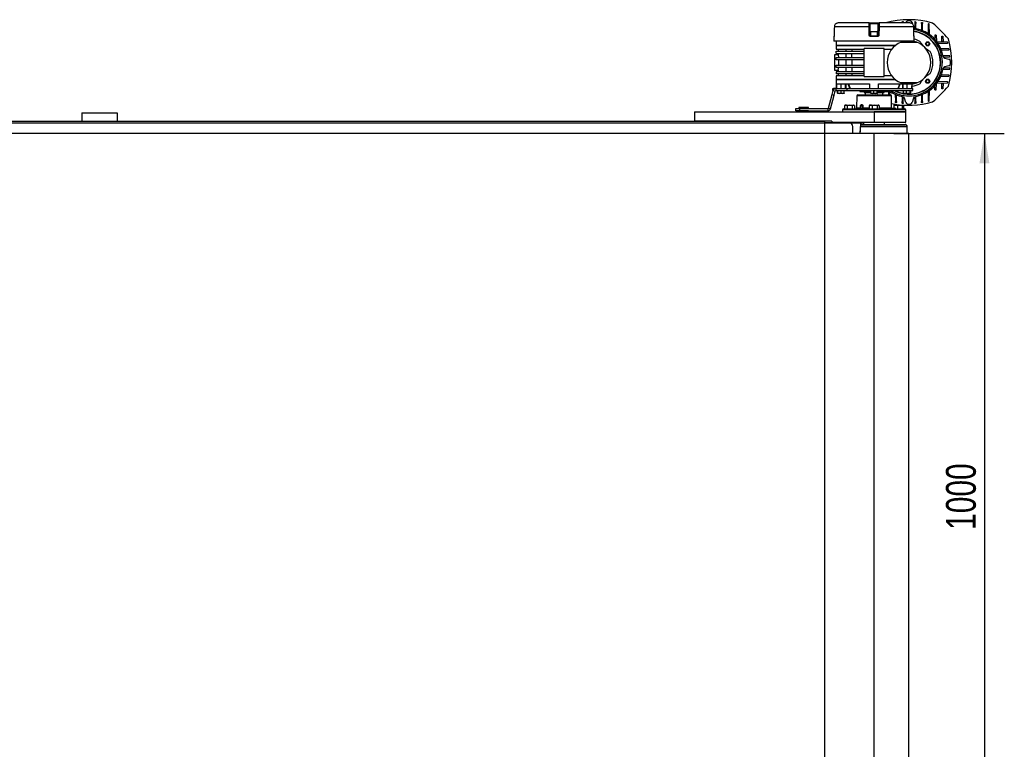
# Model space of a CAD drawing. Header units: millimetres. Extents: x 0 to 420, y 0 to 297.
# Tile 3 of 22: x 130 to 229, y 73 to 147. Entities that reach past the tile are written whole.
import ezdxf

# ---------------------------------------------------------------- set-up
doc = ezdxf.new("R2010")
doc.units = ezdxf.units.MM
doc.layers.add('QUOTE', color=174, linetype='Continuous')
doc.styles.add('SLDTEXTSTYLE3', font='TXT', dxfattribs={"width": 0.75})
doc.dimstyles.new('SLDDIMSTYLE0', dxfattribs={"dimtxt": 3, "dimasz": 3, "dimexe": 0, "dimexo": 0.0625, "dimgap": 0.75, "dimtad": 1, "dimlfac": 14.104679, "dimrnd": 1e-09, "dimzin": 12, "dimdsep": 46, "dimtxsty": 'SLDTEXTSTYLE3', "dimsah": 1, "dimcen": 0.09, "dimadec": 0, "dimazin": 3, "dimtfac": 1, "dimtdec": 3, "dimtofl": 0, "dimtmove": 0, "dimatfit": 3, "dimfxl": 0, "dimfrac": 2, "dimtolj": 1, "dimtzin": 12, "dimarcsym": 0})

# ---------------------------------------------------------------- blocks, each defined once
blk = doc.blocks.new('_D_1')
at = {"layer": 'QUOTE'}
for p, q in [((218.39, 135.405), (229.49, 135.405)), ((227.49, 135.405), (227.49, 64.506)), ((218.39, 64.506), (229.49, 64.506))]:
    blk.add_line(p, q, dxfattribs=at)
for points in [[(227.49, 135.405), (226.99, 132.405), (227.99, 132.405)], [(227.49, 64.506), (227.99, 67.506), (226.99, 67.506)]]:
    blk.add_solid(points, dxfattribs=at)
at = {"layer": 'QUOTE', "insert": (223.622, 95.522), "char_height": 3, "attachment_point": 1, "rotation": 90, "style": 'SLDTEXTSTYLE3'}
blk.add_mtext('1000', dxfattribs=at)

msp = doc.modelspace()

# ---------------------------------------------------------------- linework, layer by layer
at = {"color": 7, "linetype": 'Continuous', "lineweight": 25}
for p, q in [((219.21669, 146.53569), (219.2186, 146.63301)), ((219.31975, 146.53569), (219.31784, 146.63301)), ((220.4806, 146.63301), (220.47785, 146.49315)), ((220.57984, 146.63301), (220.58258, 146.49315)), ((212.39219, 146.14915), (212.39164, 146.14931)), ((215.89143, 146.14915), (212.39219, 146.14915)), ((215.89468, 146.53569), (212.78501, 146.53569)), ((215.89468, 146.53569), (216.88481, 146.53569)), ((216.81392, 146.46603), (215.96557, 146.46603)), ((215.97109, 146.14977), (215.98602, 145.29435)), ((216.03525, 145.64237), (216.03525, 145.25952)), ((216.70439, 145.64237), (216.03525, 145.64237)), ((216.07779, 145.68491), (216.66664, 145.68491)), ((216.66664, 145.68491), (216.70171, 145.68491)), ((216.74425, 145.64237), (216.70439, 145.64237)), ((216.74425, 145.25952), (216.74425, 145.64237)), ((216.79347, 145.29435), (216.8084, 146.14977)), ((219.99448, 146.53569), (216.88481, 146.53569)), ((220.38731, 146.14915), (216.88806, 146.14915)), ((218.53765, 146.53569), (218.53798, 146.5522)), ((218.63722, 146.5522), (218.63754, 146.53569)), ((219.56311, 146.53569), (219.57549, 146.58189)), ((220.22295, 146.58189), (220.26608, 146.42091)), ((220.38785, 146.14931), (220.38731, 146.14915)), ((220.47785, 146.49315), (220.46837, 146.01041)), ((220.47785, 146.49315), (220.58258, 146.49315)), ((220.59278, 145.97397), (220.58258, 146.49315)), ((221.16006, 146.49315), (221.14671, 145.81345)), ((221.16006, 146.49315), (221.16122, 146.5522)), ((221.16006, 146.49315), (221.26162, 146.49315)), ((221.26046, 146.5522), (221.26162, 146.49315)), ((221.27613, 145.75443), (221.26162, 146.49315)), ((221.84185, 146.41289), (221.82309, 145.45758)), ((221.96169, 145.36346), (221.94109, 146.41289)), ((212.35287, 145.18924), (212.34853, 144.69233)), ((216.38975, 144.69233), (212.34853, 144.69233)), ((212.37031, 145.18924), (212.35287, 145.18924)), ((212.3828, 145.29373), (212.38229, 145.29388)), ((212.57054, 144.69233), (212.56373, 144.30239)), ((215.98602, 145.29435), (216.03525, 145.29435)), ((216.76461, 145.18924), (216.01488, 145.18924)), ((216.02147, 145.25952), (216.75802, 145.25952)), ((220.43096, 144.69233), (216.38975, 144.69233)), ((216.74425, 145.29435), (216.79347, 145.29435)), ((219.12257, 144.61434), (220.67587, 144.61434)), ((220.21031, 144.61434), (220.20895, 144.69233)), ((220.3972, 145.29388), (220.39669, 145.29373)), ((220.42662, 145.18924), (220.40918, 145.18924)), ((220.43096, 144.69233), (220.42662, 145.18924)), ((222.49449, 145.30678), (222.48656, 144.90306)), ((222.64975, 145.30374), (222.49449, 145.30678)), ((222.66132, 144.71492), (222.6451, 144.71524)), ((222.64975, 145.30374), (222.66132, 144.71492)), ((222.66173, 144.6939), (222.66132, 144.71492)), ((223.75383, 144.60015), (222.70133, 144.62082)), ((223.17675, 144.7048), (223.17492, 144.61152)), ((223.18538, 145.14399), (223.17675, 144.7048)), ((223.17675, 144.7048), (223.32874, 144.70182)), ((223.32006, 145.14399), (223.32874, 144.70182)), ((223.32874, 144.70182), (223.33057, 144.60846)), ((212.56123, 144.25985), (212.56123, 143.90535)), ((212.56123, 144.25985), (218.50809, 144.25985)), ((212.56123, 143.90535), (213.68258, 143.90535)), ((212.56123, 143.47996), (212.56123, 143.69266)), ((212.56123, 143.69266), (215.36172, 143.69266)), ((212.56373, 144.30239), (216.38975, 144.30239)), ((212.59668, 144.30239), (212.59668, 144.25985)), ((212.77392, 143.90535), (212.77392, 143.69266)), ((213.53722, 143.90535), (213.53722, 143.69266)), ((213.68258, 143.90535), (215.36172, 143.90535)), ((214.15005, 143.90535), (214.15005, 143.69266)), ((215.36172, 143.90535), (215.36172, 141.21121)), ((216.38975, 143.97625), (215.43262, 143.97625)), ((216.38975, 144.30239), (218.56181, 144.30239)), ((217.34687, 143.97625), (216.38975, 143.97625)), ((217.41777, 141.21121), (217.41777, 143.90535)), ((217.41777, 143.90535), (218.16257, 143.90535)), ((222.80385, 144.48226), (223.75383, 144.50091)), ((223.89314, 143.91953), (223.10194, 143.93506)), ((223.1554, 143.8058), (223.89314, 143.82029)), ((212.77615, 143.33817), (212.41943, 143.33817)), ((212.41943, 143.33817), (212.41943, 141.7784)), ((212.56123, 143.47996), (215.36172, 143.47996)), ((212.56123, 142.84188), (212.56123, 143.05457)), ((212.56123, 143.05457), (215.36172, 143.05457)), ((215.36172, 142.84188), (212.56123, 142.84188)), ((212.77392, 143.47996), (212.77392, 143.32777)), ((213.53722, 143.47996), (213.53722, 143.05457)), ((213.53722, 142.84188), (213.53722, 142.27469)), ((214.15005, 143.05457), (214.15005, 143.47996)), ((214.15005, 142.84188), (214.15005, 142.27469)), ((223.97395, 143.2389), (223.32073, 143.25173)), ((223.35283, 143.12746), (223.97395, 143.13966)), ((223.4921, 142.99742), (223.92282, 142.88201)), ((212.41943, 141.7784), (212.77615, 141.7784)), ((212.56123, 142.06199), (212.56123, 142.27469)), ((212.56123, 142.27469), (215.36172, 142.27469)), ((215.36172, 142.06199), (212.56123, 142.06199)), ((212.56123, 141.6366), (212.56123, 141.42391)), ((215.36172, 141.6366), (212.56123, 141.6366)), ((212.77392, 141.7888), (212.77392, 141.6366)), ((213.53722, 142.06199), (213.53722, 141.6366)), ((214.15005, 142.06199), (214.15005, 141.6366)), ((223.3149, 141.86473), (223.97395, 141.87767)), ((223.97395, 141.97691), (223.35135, 141.98913)), ((223.92282, 142.23456), (223.4921, 142.11915)), ((215.36172, 141.42391), (212.56123, 141.42391)), ((212.56123, 141.21121), (212.56123, 140.85672)), ((213.68258, 141.21121), (212.56123, 141.21121)), ((218.50809, 140.85672), (212.56123, 140.85672)), ((212.56373, 140.81418), (212.57895, 139.94213)), ((218.56181, 140.81418), (212.56373, 140.81418)), ((212.59668, 140.85672), (212.59668, 140.81418)), ((212.77392, 141.42391), (212.77392, 141.21121)), ((213.53722, 141.42391), (213.53722, 141.21121)), ((215.36172, 141.21121), (213.68258, 141.21121)), ((214.15005, 141.42391), (214.15005, 141.21121)), ((215.43262, 141.14031), (216.38975, 141.14031)), ((216.38975, 141.14031), (217.34687, 141.14031)), ((218.16257, 141.21121), (217.41777, 141.21121)), ((223.09536, 141.18138), (223.89314, 141.19704)), ((223.89314, 141.29628), (223.15438, 141.31079)), ((212.16799, 139.33768), (212.27734, 139.74578)), ((212.24964, 139.72944), (212.24964, 139.94213)), ((212.24964, 139.94213), (212.32054, 139.94213)), ((212.27296, 139.72944), (212.24964, 139.72944)), ((212.27734, 139.74578), (212.48279, 139.69073)), ((212.53323, 139.94213), (212.32054, 139.94213)), ((212.32054, 139.94213), (212.32054, 139.83248)), ((212.37344, 139.28263), (212.48279, 139.69073)), ((212.48279, 139.69073), (212.53323, 139.72944)), ((212.53323, 139.94213), (212.53323, 139.72944)), ((212.53323, 139.94213), (213.63244, 139.94213)), ((212.53323, 139.72944), (213.63244, 139.72944)), ((212.59844, 140.42424), (215.92891, 140.42424)), ((212.59844, 140.42424), (212.60692, 139.94213)), ((212.72433, 139.46427), (212.72433, 139.72944)), ((212.73661, 139.46427), (212.73661, 139.72944)), ((213.05752, 140.42424), (213.05752, 139.94213)), ((213.0698, 139.46427), (213.0698, 139.72944)), ((213.39071, 139.46427), (213.39071, 139.72944)), ((213.49915, 139.94213), (213.49915, 140.42424)), ((213.53312, 140.42424), (213.53312, 139.94213)), ((213.63244, 139.94213), (213.63244, 139.72944)), ((213.63244, 139.94213), (220.28916, 139.94213)), ((213.63244, 139.72944), (220.28916, 139.72944)), ((213.94558, 139.94213), (213.76984, 140.42424)), ((213.80752, 140.42424), (213.98326, 139.94213)), ((213.98325, 139.94213), (213.98326, 139.94213)), ((214.97178, 139.72944), (214.97178, 139.65145)), ((215.92891, 140.42424), (215.92891, 139.94213)), ((216.05164, 139.46427), (216.05164, 139.72944)), ((216.36677, 139.46427), (216.36677, 139.72944)), ((216.70488, 139.46427), (216.70488, 139.72944)), ((216.72785, 139.46427), (216.72785, 139.72944)), ((216.85059, 140.42424), (220.18105, 140.42424)), ((216.85059, 139.94213), (216.85059, 140.42424)), ((217.80771, 139.65145), (217.80771, 139.72944)), ((217.83721, 139.72944), (217.84556, 139.30404)), ((217.96838, 139.30404), (217.97535, 139.65899)), ((218.79623, 139.94213), (218.97197, 140.42424)), ((218.83391, 139.94213), (219.00965, 140.42424)), ((220.67587, 140.50223), (219.12257, 140.50223)), ((219.24637, 140.42424), (219.24637, 139.94213)), ((219.28034, 140.42424), (219.28034, 139.94213)), ((219.36514, 139.46427), (219.36514, 139.72944)), ((219.65116, 139.46427), (219.65116, 139.72944)), ((219.72197, 139.94213), (219.72197, 140.42424)), ((220.00799, 139.46427), (220.00799, 139.72944)), ((220.0788, 139.46427), (220.0788, 139.72944)), ((220.18105, 140.42424), (220.17257, 139.94213)), ((220.20054, 139.94213), (220.21031, 140.50223)), ((220.28916, 139.72944), (220.28916, 139.94213)), ((221.94109, 138.70368), (221.96175, 139.75617)), ((222.49449, 139.80978), (222.48656, 140.21351)), ((222.49449, 139.80978), (222.64975, 139.81283)), ((222.6451, 140.40133), (222.66132, 140.40165)), ((222.64975, 139.81283), (222.66132, 140.40165)), ((222.66132, 140.40165), (222.66173, 140.42267)), ((222.7044, 140.49581), (223.75383, 140.51642)), ((223.75383, 140.61566), (222.79852, 140.63442)), ((223.17492, 140.50505), (223.17675, 140.41177)), ((223.32874, 140.41475), (223.17675, 140.41177)), ((223.17675, 140.41177), (223.18538, 139.97258)), ((223.32874, 140.41475), (223.32006, 139.97258)), ((223.33057, 140.50811), (223.32874, 140.41475)), ((211.7989, 137.96023), (212.16799, 139.33768)), ((212.00435, 137.90518), (212.37344, 139.28263)), ((212.16799, 139.33768), (212.37344, 139.28263)), ((212.73012, 139.4459), (212.73029, 139.44584)), ((212.73047, 139.44584), (212.73029, 139.44584)), ((212.9032, 139.44584), (212.73047, 139.44584)), ((212.73661, 139.46427), (212.9032, 139.44584)), ((212.9032, 139.44584), (213.0698, 139.46427)), ((213.23025, 139.44584), (212.9032, 139.44584)), ((213.0698, 139.46427), (213.23025, 139.44584)), ((213.23025, 139.44584), (213.39071, 139.46427)), ((213.38457, 139.44584), (213.23025, 139.44584)), ((213.38474, 139.44584), (213.38491, 139.4459)), ((214.64516, 139.19955), (214.62406, 137.99057)), ((216.38975, 139.19955), (214.64516, 139.19955)), ((214.75149, 139.30404), (218.028, 139.30404)), ((214.97178, 139.65145), (216.05164, 139.65145)), ((215.39124, 139.616), (215.39124, 139.53092)), ((215.39124, 139.616), (216.05164, 139.616)), ((215.39124, 139.53092), (216.05164, 139.53092)), ((215.50352, 139.65145), (215.50352, 139.62804)), ((215.50352, 139.62804), (215.54251, 139.62668)), ((215.50352, 139.62804), (216.05164, 139.62804)), ((215.50352, 139.53092), (215.50352, 139.30404)), ((215.54251, 139.62668), (215.54251, 139.616)), ((216.05164, 139.62668), (215.54251, 139.62668)), ((216.05164, 139.46427), (216.20921, 139.44584)), ((216.06192, 139.44606), (216.06252, 139.44584)), ((216.20921, 139.44584), (216.06313, 139.44584)), ((216.20921, 139.44584), (216.36677, 139.46427)), ((216.53582, 139.44584), (216.20921, 139.44584)), ((216.36677, 139.46427), (216.53582, 139.44584)), ((218.13433, 139.19955), (216.38975, 139.19955)), ((216.53582, 139.44584), (216.70488, 139.46427)), ((216.71636, 139.44584), (216.53582, 139.44584)), ((216.71697, 139.44584), (216.71758, 139.44606)), ((216.72785, 139.65145), (217.80771, 139.65145)), ((216.72785, 139.62804), (217.27598, 139.62804)), ((217.23698, 139.62668), (216.72785, 139.62668)), ((216.72785, 139.616), (217.39991, 139.616)), ((216.72785, 139.53092), (217.39991, 139.53092)), ((217.23698, 139.62668), (217.27598, 139.62804)), ((217.23698, 139.616), (217.23698, 139.62668)), ((217.27598, 139.62804), (217.27598, 139.65145)), ((217.27598, 139.30404), (217.27598, 139.53092)), ((217.39991, 139.53092), (217.39991, 139.616)), ((218.15543, 137.99057), (218.13433, 139.19955)), ((218.52231, 139.36214), (218.53682, 138.62342)), ((218.63838, 138.62342), (218.65173, 139.30312)), ((219.20566, 139.1426), (219.21586, 138.62342)), ((219.32059, 138.62342), (219.33007, 139.10615)), ((219.36514, 139.46427), (219.50815, 139.44584)), ((219.38885, 139.44799), (219.39475, 139.44584)), ((219.50815, 139.44584), (219.39529, 139.44584)), ((219.57549, 138.53468), (219.46008, 138.9654)), ((219.50815, 139.44584), (219.65116, 139.46427)), ((219.82958, 139.44584), (219.50815, 139.44584)), ((219.65116, 139.46427), (219.82958, 139.44584)), ((219.82958, 139.44584), (220.00799, 139.46427)), ((220.0434, 139.44584), (219.82958, 139.44584)), ((220.0788, 139.46427), (219.93579, 139.44584)), ((220.0492, 139.44584), (220.0551, 139.44799)), ((220.33836, 138.9654), (220.22295, 138.53468)), ((220.4684, 139.10468), (220.47785, 138.62342)), ((220.58258, 138.62342), (220.59266, 139.13677)), ((221.14673, 139.3021), (221.16006, 138.62342)), ((221.26162, 138.62342), (221.276, 139.35556)), ((221.82319, 139.65365), (221.84185, 138.70368)), ((208.52002, 137.70883), (208.52002, 137.92152)), ((208.52002, 137.92152), (208.87451, 137.92152)), ((208.87451, 137.70883), (208.52002, 137.70883)), ((208.81538, 138.01443), (208.81148, 137.93999)), ((208.81148, 137.93999), (209.78832, 137.93999)), ((208.81148, 137.69036), (208.81538, 137.61592)), ((208.88681, 137.69036), (208.81148, 137.69036)), ((209.78442, 138.01443), (208.81538, 138.01443)), ((209.77416, 137.92507), (208.82564, 137.92507)), ((208.82564, 137.70528), (208.89878, 137.70528)), ((208.82954, 138.02787), (208.90208, 138.02787)), ((208.86742, 137.92507), (208.86742, 137.92152)), ((208.86742, 137.70883), (208.86742, 137.70528)), ((208.87451, 137.92152), (208.87451, 137.70883)), ((208.87451, 137.92152), (211.74846, 137.92152)), ((208.87451, 137.70883), (211.74846, 137.70883)), ((209.78832, 137.69036), (208.88681, 137.69036)), ((208.89878, 137.70528), (209.77416, 137.70528)), ((208.90208, 138.02787), (209.77026, 138.02787)), ((209.73238, 137.92152), (209.73238, 137.92507)), ((209.73238, 137.70528), (209.73238, 137.70883)), ((209.78832, 137.93999), (209.78442, 138.01443)), ((209.78442, 137.61592), (209.78832, 137.69036)), ((211.74846, 137.92152), (211.74846, 137.70883)), ((211.7989, 137.96023), (212.00435, 137.90518)), ((213.20244, 137.78158), (213.19932, 137.60248)), ((216.38975, 137.78158), (213.20244, 137.78158)), ((213.30877, 137.88608), (219.47072, 137.88608)), ((213.40476, 138.23963), (213.4133, 138.2414)), ((213.40476, 138.23963), (213.40476, 137.88608)), ((213.472, 138.2642), (213.41284, 138.24267)), ((213.472, 138.2642), (213.5376, 138.2642)), ((213.5376, 138.2642), (213.92221, 138.2642)), ((213.92221, 138.2642), (213.67044, 138.23963)), ((213.67044, 138.23963), (213.67044, 137.88608)), ((214.17397, 138.23963), (213.92221, 138.2642)), ((213.92221, 138.2642), (214.29291, 138.2642)), ((214.29291, 138.2642), (214.17397, 138.23963)), ((214.17397, 138.23963), (214.17397, 137.88608)), ((214.41184, 138.23963), (214.29291, 138.2642)), ((214.29291, 138.2642), (214.3446, 138.2642)), ((214.40376, 138.24267), (214.3446, 138.2642)), ((214.41184, 138.23963), (214.41184, 137.88608)), ((214.62406, 137.99057), (215.02651, 137.99057)), ((215.01965, 137.94955), (215.01808, 137.88608)), ((215.02651, 137.99057), (215.0316, 138.20697)), ((215.196, 138.20697), (215.0316, 138.20697)), ((215.18859, 138.31147), (215.10323, 138.31147)), ((215.19656, 137.89109), (215.196, 138.20697)), ((215.20636, 138.20762), (215.20639, 138.20766)), ((215.20698, 137.89398), (215.2064, 138.20766)), ((215.26735, 138.20697), (215.26759, 137.99057)), ((215.26759, 137.99057), (215.89235, 137.99057)), ((215.89235, 138.23963), (215.92279, 138.24797)), ((215.89235, 138.23963), (215.89235, 137.88608)), ((215.95345, 138.2642), (215.92116, 138.25245)), ((215.95345, 138.2642), (216.05136, 138.2642)), ((216.05136, 138.2642), (216.45906, 138.2642)), ((216.45906, 138.2642), (216.21037, 138.23963)), ((216.21037, 138.23963), (216.21037, 137.88608)), ((219.57705, 137.78158), (216.38975, 137.78158)), ((216.70776, 138.23963), (216.45906, 138.2642)), ((216.45906, 138.2642), (216.79745, 138.2642)), ((216.79745, 138.2642), (216.70776, 138.23963)), ((216.70776, 138.23963), (216.70776, 137.88608)), ((216.88714, 138.23963), (216.79745, 138.2642)), ((216.79745, 138.2642), (216.82604, 138.2642)), ((216.85833, 138.25245), (216.82604, 138.2642)), ((216.88714, 138.23963), (216.88714, 137.88608)), ((216.88714, 137.99057), (218.15543, 137.99057)), ((217.82874, 137.92152), (217.82812, 137.88608)), ((217.85275, 137.92152), (217.82874, 137.92152)), ((217.85275, 137.92152), (217.8528, 137.88608)), ((217.87118, 137.92152), (217.85275, 137.92152)), ((217.87118, 137.92152), (217.87123, 137.88608)), ((217.89085, 137.92152), (217.87118, 137.92152)), ((217.89147, 137.88608), (217.89085, 137.92152)), ((217.9917, 137.92152), (217.99109, 137.88608)), ((217.9934, 137.92152), (217.9917, 137.92152)), ((217.9934, 137.92152), (217.99283, 137.88608)), ((218.19196, 137.92152), (217.9934, 137.92152)), ((218.19196, 137.92152), (218.19139, 137.88608)), ((218.22733, 137.92152), (218.19196, 137.92152)), ((218.22733, 137.92152), (218.22777, 137.88608)), ((218.29241, 137.92152), (218.22733, 137.92152)), ((218.29241, 137.92152), (218.29285, 137.88608)), ((218.29877, 137.92152), (218.29241, 137.92152)), ((218.29939, 137.88608), (218.29877, 137.92152)), ((218.30107, 137.92152), (218.29877, 137.92152)), ((218.38342, 138.23963), (218.41841, 138.25239)), ((218.38342, 138.23963), (218.38342, 137.92152)), ((218.41408, 137.92152), (218.41346, 137.88608)), ((218.42738, 137.92152), (218.41408, 137.92152)), ((218.43489, 138.2642), (218.41654, 138.25752)), ((218.42738, 137.92152), (218.42715, 137.88608)), ((218.53345, 137.92152), (218.42738, 137.92152)), ((218.43489, 138.2642), (218.55995, 138.2642)), ((218.53345, 137.92152), (218.53321, 137.88608)), ((218.55722, 137.92152), (218.53345, 137.92152)), ((218.63838, 138.62342), (218.53682, 138.62342)), ((218.53798, 138.56437), (218.53682, 138.62342)), ((218.55722, 137.92152), (218.55765, 137.88608)), ((218.57931, 137.92152), (218.55722, 137.92152)), ((218.55995, 138.2642), (218.98036, 138.2642)), ((218.57931, 137.92152), (218.57975, 137.88608)), ((218.58567, 137.92152), (218.57931, 137.92152)), ((218.58629, 137.88608), (218.58567, 137.92152)), ((218.63838, 138.62342), (218.63722, 138.56437)), ((218.98036, 138.2642), (218.73648, 138.23963)), ((218.73648, 138.23963), (218.73648, 137.88608)), ((219.22424, 138.23963), (218.98036, 138.2642)), ((218.98036, 138.2642), (219.2916, 138.2642)), ((219.32059, 138.62342), (219.21586, 138.62342)), ((219.2186, 138.48356), (219.21586, 138.62342)), ((219.2916, 138.2642), (219.22424, 138.23963)), ((219.22424, 138.23963), (219.22424, 137.88608)), ((219.35896, 138.23963), (219.2916, 138.2642)), ((219.2916, 138.2642), (219.30749, 138.2642)), ((219.32584, 138.25752), (219.30749, 138.2642)), ((219.31784, 138.48356), (219.32059, 138.62342)), ((219.35896, 138.23963), (219.35896, 137.88608)), ((219.58018, 137.60248), (219.57705, 137.78158)), ((220.58258, 138.62342), (220.47785, 138.62342)), ((220.47785, 138.62342), (220.4806, 138.48356)), ((220.58258, 138.62342), (220.57984, 138.48356)), ((221.26162, 138.62342), (221.16006, 138.62342)), ((221.16122, 138.56437), (221.16006, 138.62342)), ((221.26162, 138.62342), (221.26046, 138.56437)), ((136.69988, 137.49613), (136.69988, 136.64535)), ((136.69988, 137.49613), (140.2448, 137.49613)), ((140.2448, 137.49613), (140.2448, 136.64535)), ((198.31064, 137.60248), (198.31064, 136.64535)), ((198.31064, 137.60248), (216.38975, 137.60248)), ((208.81538, 137.61592), (208.89011, 137.61592)), ((208.89011, 137.61592), (209.78442, 137.61592)), ((219.58018, 137.60248), (216.38975, 137.60248)), ((216.38975, 137.60248), (216.38975, 136.539)), ((216.38975, 137.60248), (219.58018, 137.60248)), ((219.58018, 136.539), (219.58018, 137.60248)), ((213.9083, 136.46811), (62.89458, 136.46811)), ((78.49224, 136.64535), (198.31064, 136.64535)), ((212.13584, 136.64535), (198.31064, 136.64535)), ((211.42685, 136.46811), (211.42685, 136.64535)), ((212.36437, 136.48229), (211.42685, 136.48229)), ((212.13584, 136.64535), (212.13584, 136.539)), ((212.13584, 136.539), (216.38975, 136.539)), ((212.36295, 136.47458), (212.36318, 136.46811)), ((212.39839, 136.50294), (212.399, 136.46811)), ((212.39877, 136.50872), (212.3991, 136.51065)), ((212.43384, 136.50294), (212.43384, 136.539)), ((212.43384, 136.50294), (215.04562, 136.50294)), ((212.43445, 136.46811), (212.43384, 136.50294)), ((214.26279, 135.40463), (214.26279, 136.11361)), ((219.72197, 136.11361), (215.04357, 136.11361)), ((215.04372, 136.11361), (219.72197, 136.11361)), ((215.04562, 136.50294), (215.04562, 136.539)), ((215.06617, 136.32631), (219.50928, 136.32631)), ((215.07965, 136.50294), (215.32627, 136.50294)), ((215.32627, 136.539), (215.32627, 136.32631)), ((216.38975, 136.539), (219.58018, 136.539)), ((217.45322, 136.32631), (217.45322, 136.539)), ((219.72336, 135.40463), (219.72197, 136.11361)), ((216.38975, 135.40463), (60.41313, 135.40463)), ((216.38975, 64.50617), (216.38975, 135.40463)), ((219.89922, 135.40463), (216.38975, 135.40463)), ((219.89922, 64.50617), (219.89922, 135.40463))]:
    msp.add_line(p, q, dxfattribs=at)
at = {"color": 7, "linetype": 'Continuous'}
for p in [(65.37602, 136.64535), (211.42685, 63.26545)]:
    msp.add_line(p, (211.42685, 136.64535), dxfattribs=at)
at = {"color": 7, "linetype": 'Continuous', "lineweight": 25, "flags": 128}
for points in [[(212.39164, 146.14931), (212.3893, 145.93564), (212.38229, 145.29388)], [(212.39219, 146.14915), (212.39063, 146.00738), (212.3844, 145.44032), (212.3828, 145.29373)], [(215.90665, 145.29373), (215.90413, 145.43549), (215.89404, 146.00256), (215.89143, 146.14915)], [(216.88806, 146.14915), (216.88554, 146.00738), (216.87545, 145.44032), (216.87284, 145.29373)], [(220.39669, 145.29373), (220.39514, 145.43549), (220.38892, 146.00256), (220.38731, 146.14915)], [(220.3972, 145.29388), (220.39487, 145.50793), (220.38785, 146.14931)], [(220.42497, 144.69233), (220.62512, 144.6328), (220.67587, 144.61434)]]:
    msp.add_lwpolyline(points, dxfattribs=at)
at = {"color": 7, "linetype": 'Continuous', "lineweight": 25}
for centre, radius in [((221.7792, 144.43826), 0.2127), ((221.7792, 144.43826), 0.15422), ((221.7792, 140.6783), 0.2127), ((221.7792, 140.6783), 0.15422)]:
    msp.add_circle(centre, radius, dxfattribs=at)
for centre, radius, start, end in [((219.89922, 138.30438), 8.56453, 73.8602297, 106.035088), ((219.78094, 146.52684), 0.2127, 91.7071607, 165.0000003), ((219.89922, 142.55828), 4.18301, 88.2928394, 91.7071606), ((220.0175, 146.52684), 0.2127, 14.9999997, 88.2928394), ((220.53022, 146.63204), 0.04963, 1.125032, 178.874968), ((215.94591, 144.26401), 1.88592, 89.2348235, 91.6551238), ((215.89468, 146.46479), 0.0709, 1, 90), ((216.07779, 145.64237), 0.04254, 90, 180), ((216.70171, 145.64237), 0.04254, 0, 90), ((216.83359, 144.26401), 1.88592, 88.3448762, 90.7651765), ((216.88481, 146.46479), 0.0709, 90, 179), ((219.89922, 142.55828), 3.3623, 270, 81.5628611), ((219.89922, 142.55828), 3.19043, 270, 81.0892826), ((220.54381, 146.20622), 0.2127, 222.4816033, 259.9793224), ((219.89922, 142.55828), 3.17271, 0, 81.0118497), ((219.89922, 142.55828), 3.49175, 10.0206774, 79.9793227), ((210.52807, 133.18714), 17.78133, 41.3695963, 48.6304037), ((212.42377, 145.18862), 0.0709, 128.882465, 179.5), ((212.44145, 145.18862), 0.07114, 155.3089915, 179.5079221), ((215.96106, 143.40428), 1.89023, 89.2434685, 91.6496572), ((216.20848, 145.20655), 0.19437, 164.1867092, 185.1103321), ((216.57101, 145.20655), 0.19437, 354.8896679, 15.8132908), ((216.81843, 143.40428), 1.89023, 88.3503428, 90.7565315), ((219.89922, 142.55828), 2.19785, 110.6935412, 249.3064588), ((220.35573, 145.18862), 0.0709, 0.5, 51.3888091), ((220.33805, 145.18863), 0.07114, 0.4912683, 26.8986886), ((219.89922, 142.55828), 2.40252, 62.4959014, 77.2577706), ((219.89922, 142.55828), 2.19785, 290.6935412, 69.3064588), ((215.64531, 142.55828), 8.56453, 343.8602298, 16.1397702), ((215.43262, 143.90535), 0.0709, 90, 180), ((217.34687, 143.90535), 0.0709, 0, 90), ((219.89922, 142.55828), 2.40252, 332.4959014, 27.5040986), ((223.54715, 143.20287), 0.2127, 190.0206774, 255.0000003), ((223.86777, 142.67656), 0.2127, 1.7071607, 75.0000004), ((219.89922, 142.55828), 4.18301, 358.2928394, 1.7071606), ((219.89922, 142.55828), 3.17271, 243.0775407, 0), ((219.89922, 142.55828), 3.49175, 280.0206774, 349.9793226), ((223.54715, 141.9137), 0.2127, 104.9999997, 169.9793226), ((223.86777, 142.44), 0.2127, 284.9999997, 358.2928394), ((215.43262, 141.21121), 0.0709, 180, 270), ((217.34687, 141.21121), 0.0709, 270, 0), ((219.89922, 142.55828), 3.49175, 234.1108127, 259.9793226), ((219.89922, 142.55828), 3.3623, 237.2822484, 270), ((219.89922, 142.55828), 3.19043, 242.4573248, 270), ((219.89922, 142.55828), 2.40252, 277.3027063, 297.5040986), ((219.89922, 142.55828), 2.19785, 278.082118, 290.6935412), ((210.52807, 151.92943), 17.78133, 311.3695963, 318.6304038), ((214.75149, 139.1977), 0.10635, 90, 179), ((218.028, 139.1977), 0.10635, 1, 90), ((219.25463, 138.91035), 0.2127, 14.9999997, 79.9793227), ((220.54381, 138.91035), 0.2127, 100.0206774, 165.0000003), ((208.82564, 137.93925), 0.01418, 177, 270), ((208.82564, 137.6911), 0.01418, 90, 183), ((208.82954, 138.01369), 0.01418, 90, 177), ((209.77026, 138.01369), 0.01418, 3, 90), ((209.77416, 137.93925), 0.01418, 270, 3), ((209.77416, 137.6911), 0.01418, 357, 90), ((211.74846, 137.97375), 0.05222, 270, 345), ((211.74846, 137.97375), 0.26492, 270, 345), ((213.30877, 137.77973), 0.10635, 90, 179), ((214.51773, 137.99242), 0.10635, 270, 359), ((215.1979, 138.25988), 0.05294, 267.9424975, 279.1988965), ((219.89922, 146.81219), 8.56453, 258.199865, 286.1397702), ((218.26176, 137.99242), 0.10635, 181, 221.8103149), ((219.47072, 137.77973), 0.10635, 1, 90), ((219.78094, 138.58973), 0.2127, 194.9999997, 268.2928394), ((219.89922, 142.55828), 4.18301, 268.2928394, 271.7071606), ((220.0175, 138.58973), 0.2127, 271.7071607, 345.0000004), ((208.82954, 137.61666), 0.01418, 183, 270), ((209.77026, 137.61666), 0.01418, 270, 357), ((212.3662, 136.50685), 0.03243, 264.2526321, 353.0754988), ((212.36437, 136.51774), 0.03545, 270, 348.463041), ((212.43384, 136.50356), 0.03545, 90, 181), ((212.41612, 137.01084), 0.50821, 268.0016174, 271.9983826), ((213.9083, 136.11361), 0.35449, 0, 90), ((215.04562, 136.50356), 0.03545, 354.8105801, 90), ((215.09375, 136.91759), 0.41744, 263.3778257, 268.2379831), ((219.50928, 136.11361), 0.2127, 0, 90)]:
    msp.add_arc(centre, radius, start, end, dxfattribs=at)
for points, knots in [([(218.53798, 146.5522), (218.53878, 146.55851), (218.54033, 146.57068), (218.54969, 146.58444), (218.55994, 146.59281), (218.56853, 146.59738), (218.57782, 146.60021), (218.5876, 146.60117), (218.59737, 146.60021), (218.60666, 146.59738), (218.61526, 146.59281), (218.6255, 146.58444), (218.63487, 146.57068), (218.63641, 146.55851), (218.63722, 146.5522)], [0, 0, 0, 0, 0.14358671, 0.27668678, 0.33882671, 0.39450747, 0.4484963, 0.49999999, 0.55149315, 0.60549252, 0.66116144, 0.72331322, 0.85641329, 1, 1, 1, 1]), ([(219.2186, 146.63301), (219.21941, 146.63932), (219.22096, 146.65149), (219.23032, 146.66525), (219.24056, 146.67362), (219.24916, 146.67819), (219.25845, 146.68102), (219.26822, 146.68198), (219.278, 146.68102), (219.28729, 146.67819), (219.29589, 146.67362), (219.30613, 146.66525), (219.31549, 146.65149), (219.31704, 146.63932), (219.31784, 146.63301)], [0, 0, 0, 0, 0.14358671, 0.27668678, 0.33882671, 0.39450747, 0.44849631, 0.49999999, 0.55149315, 0.60549252, 0.66116145, 0.72331322, 0.85641329, 1, 1, 1, 1]), ([(221.16122, 146.5522), (221.16203, 146.55851), (221.16357, 146.57068), (221.17294, 146.58444), (221.18318, 146.59281), (221.19177, 146.59738), (221.20107, 146.60021), (221.21084, 146.60117), (221.22061, 146.60021), (221.22991, 146.59738), (221.2385, 146.59281), (221.24874, 146.58444), (221.25811, 146.57068), (221.25966, 146.55851), (221.26046, 146.5522)], [0, 0, 0, 0, 0.14358671, 0.27668678, 0.33882671, 0.39450747, 0.4484963, 0.49999999, 0.55149315, 0.60549252, 0.66116144, 0.72331322, 0.85641329, 1, 1, 1, 1]), ([(212.78501, 146.53569), (212.74057, 146.53131), (212.65166, 146.52256), (212.53328, 146.45428), (212.44444, 146.35396), (212.39908, 146.24562), (212.39407, 146.17545), (212.39219, 146.14915)], [0, 0, 0, 0, 0.21814391, 0.43644346, 0.65416005, 0.87038191, 1, 1, 1, 1]), ([(215.89143, 146.14915), (215.8909, 146.19275), (215.88982, 146.27992), (215.88956, 146.39565), (215.89047, 146.48304), (215.89232, 146.52916), (215.89402, 146.53384), (215.89468, 146.53569)], [0, 0, 0, 0, 0.214211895, 0.42824134, 0.643028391, 0.859351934, 1, 1, 1, 1]), ([(215.96557, 146.46603), (215.9656, 146.46452), (215.96566, 146.46069), (215.96632, 146.42298), (215.96757, 146.35149), (215.96922, 146.2568), (215.97047, 146.18545), (215.97109, 146.14977)], [0, 0, 0, 0, 0.14084344, 0.35738662, 0.57221465, 0.78608966, 1, 1, 1, 1]), ([(216.8084, 146.14977), (216.80878, 146.17129), (216.80978, 146.22872), (216.81133, 146.31739), (216.81276, 146.39945), (216.81373, 146.45529), (216.81386, 146.46245), (216.81392, 146.46603)], [0, 0, 0, 0, 0.12942387, 0.34542186, 0.56310236, 0.78156418, 1, 1, 1, 1]), ([(216.88481, 146.53569), (216.88582, 146.53131), (216.88784, 146.52256), (216.88951, 146.45428), (216.88996, 146.35396), (216.88932, 146.24562), (216.8884, 146.17545), (216.88806, 146.14915)], [0, 0, 0, 0, 0.21814391, 0.43644346, 0.65416005, 0.87038191, 1, 1, 1, 1]), ([(220.38731, 146.14915), (220.38255, 146.19275), (220.37304, 146.27992), (220.30492, 146.39565), (220.20538, 146.48304), (220.09553, 146.52916), (220.02304, 146.53384), (219.99448, 146.53569)], [0, 0, 0, 0, 0.21421189, 0.42824134, 0.64302839, 0.85935193, 1, 1, 1, 1]), ([(221.94109, 146.41289), (221.94043, 146.41845), (221.93913, 146.42957), (221.93026, 146.4443), (221.91746, 146.4553), (221.90183, 146.46138), (221.8852, 146.46206), (221.86922, 146.45731), (221.85553, 146.44751), (221.84575, 146.43356), (221.84222, 146.42118), (221.8419, 146.41419), (221.84185, 146.41289)], [0, 0, 0, 0, 0.108956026, 0.217981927, 0.325312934, 0.430986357, 0.5363406, 0.642798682, 0.751330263, 0.862082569, 0.974257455, 1, 1, 1, 1]), ([(212.3828, 145.29373), (212.38252, 145.28184), (212.38197, 145.25801), (212.37944, 145.22657), (212.37614, 145.20299), (212.3729, 145.19089), (212.37103, 145.18969), (212.37031, 145.18924)], [0, 0, 0, 0, 0.21375419, 0.42830474, 0.6450109, 0.86422349, 1, 1, 1, 1]), ([(212.38224, 145.29387), (212.38224, 145.29241), (212.38223, 145.27992), (212.38118, 145.2565), (212.37909, 145.23165), (212.37729, 145.21875), (212.37629, 145.2143), (212.37642, 145.21476), (212.37644, 145.21485)], [0, 0, 0, 0, 0.03902567, 0.3344974, 0.63082105, 0.83813339, 0.96841014, 1, 1, 1, 1]), ([(216.01488, 145.18924), (216.00266, 145.19042), (215.97827, 145.19278), (215.94575, 145.21122), (215.92122, 145.2384), (215.90868, 145.26775), (215.9072, 145.28673), (215.90665, 145.29373)], [0, 0, 0, 0, 0.22025504, 0.43971281, 0.65786567, 0.87387297, 1, 1, 1, 1]), ([(215.98602, 145.29435), (215.9862, 145.29201), (215.98669, 145.28565), (215.99083, 145.27585), (215.99885, 145.26683), (216.00945, 145.26071), (216.01746, 145.25991), (216.02147, 145.25952)], [0, 0, 0, 0, 0.12445638, 0.33899001, 0.55774681, 0.7788159, 1, 1, 1, 1]), ([(216.75802, 145.25952), (216.76049, 145.25967), (216.76694, 145.26007), (216.77675, 145.2641), (216.78579, 145.27192), (216.79207, 145.28238), (216.79301, 145.29038), (216.79347, 145.29435)], [0, 0, 0, 0, 0.13617722, 0.35693013, 0.57482542, 0.78879064, 1, 1, 1, 1]), ([(216.87284, 145.29373), (216.87144, 145.28184), (216.86863, 145.25801), (216.84952, 145.22657), (216.82181, 145.20299), (216.79175, 145.19089), (216.77212, 145.18969), (216.76461, 145.18924)], [0, 0, 0, 0, 0.21375419, 0.42830474, 0.6450109, 0.86422349, 1, 1, 1, 1]), ([(220.40918, 145.18924), (220.408, 145.19042), (220.40563, 145.19278), (220.40197, 145.21122), (220.39893, 145.2384), (220.39717, 145.26775), (220.39682, 145.28673), (220.39669, 145.29373)], [0, 0, 0, 0, 0.22025504, 0.43971281, 0.65786567, 0.87387297, 1, 1, 1, 1]), ([(220.40307, 145.21478), (220.40308, 145.21473), (220.40312, 145.21457), (220.40232, 145.21836), (220.40095, 145.2276), (220.39908, 145.24611), (220.39759, 145.26969), (220.39742, 145.28697), (220.39736, 145.29392)], [0, 0, 0, 0, 0.045236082, 0.153636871, 0.318821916, 0.54179266, 0.815758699, 1, 1, 1, 1]), ([(221.45334, 144.1124), (221.42316, 144.1434), (221.36181, 144.20642), (221.2691, 144.31352), (221.17793, 144.42992), (221.08703, 144.55956), (221.03626, 144.64367), (221.00873, 144.68926)], [0, 0, 0, 0, 0.156055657, 0.317331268, 0.527783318, 0.743991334, 1, 1, 1, 1]), ([(223.18538, 145.14399), (223.18652, 145.15265), (223.18879, 145.16983), (223.20424, 145.19174), (223.22281, 145.20414), (223.23965, 145.20917), (223.25272, 145.21044), (223.26578, 145.20917), (223.28261, 145.20414), (223.3012, 145.19174), (223.31665, 145.16981), (223.31891, 145.15264), (223.32006, 145.14399)], [0, 0, 0, 0, 0.12846168, 0.25490969, 0.3784252, 0.43999405, 0.50040197, 0.56084847, 0.62226196, 0.74549422, 0.87166109, 1, 1, 1, 1]), ([(222.0302, 143.6678), (221.99137, 143.69113), (221.91327, 143.73807), (221.79706, 143.81807), (221.68356, 143.90471), (221.57011, 143.99961), (221.49363, 144.07348), (221.45334, 144.1124)], [0, 0, 0, 0, 0.21849835, 0.43948746, 0.61664665, 0.79806469, 1, 1, 1, 1]), ([(223.75383, 144.50091), (223.75951, 144.5016), (223.77088, 144.50297), (223.78576, 144.51214), (223.79682, 144.52541), (223.80269, 144.54172), (223.80274, 144.55887), (223.79718, 144.57485), (223.78681, 144.58797), (223.77283, 144.59694), (223.76114, 144.59987), (223.75477, 144.60011), (223.75383, 144.60015)], [0, 0, 0, 0, 0.11200154, 0.22398026, 0.33631398, 0.44756919, 0.55664413, 0.66345719, 0.76891449, 0.87443922, 0.98138224, 1, 1, 1, 1]), ([(223.89314, 143.82029), (223.89882, 143.82097), (223.9102, 143.82234), (223.9251, 143.83154), (223.93614, 143.84483), (223.94199, 143.86109), (223.94206, 143.87813), (223.93658, 143.89402), (223.92632, 143.90715), (223.91238, 143.91621), (223.90061, 143.91923), (223.89414, 143.91949), (223.89314, 143.91953)], [0, 0, 0, 0, 0.11225585, 0.22451185, 0.33653179, 0.4468534, 0.55481909, 0.66084631, 0.76615455, 0.87220237, 0.98012727, 1, 1, 1, 1]), ([(212.77615, 143.32777), (212.77558, 143.33043), (212.77359, 143.33979), (212.7894, 143.26571), (212.80994, 143.15437), (212.82179, 143.07211), (212.82432, 143.05457)], [0, 0, 0, 0, 0.14801751, 0.52124369, 0.89790464, 1, 1, 1, 1]), ([(212.84766, 142.27469), (212.8508, 142.31981), (212.85718, 142.4117), (212.85994, 142.55653), (212.85726, 142.70308), (212.8509, 142.79506), (212.84766, 142.84188)], [0, 0, 0, 0, 0.2454914, 0.49999976, 0.74546377, 1, 1, 1, 1]), ([(223.97395, 143.13966), (223.97962, 143.14034), (223.99098, 143.14171), (224.00589, 143.15089), (224.01691, 143.16415), (224.02276, 143.18031), (224.0229, 143.19724), (224.01755, 143.21308), (224.00741, 143.22628), (223.9935, 143.23546), (223.98161, 143.23859), (223.97502, 143.23886), (223.97395, 143.2389)], [0, 0, 0, 0, 0.11214589, 0.22431525, 0.33567763, 0.44490168, 0.55183992, 0.65734895, 0.76283562, 0.86966877, 0.9786768, 1, 1, 1, 1]), ([(212.77615, 141.7888), (212.77558, 141.78614), (212.77359, 141.77677), (212.7894, 141.85086), (212.80994, 141.9622), (212.82179, 142.04445), (212.82432, 142.06199)], [0, 0, 0, 0, 0.14801751, 0.52124369, 0.89790464, 1, 1, 1, 1]), ([(223.97395, 141.87767), (223.97958, 141.87834), (223.99084, 141.87968), (224.00569, 141.88875), (224.0167, 141.90183), (224.02262, 141.91774), (224.023, 141.93448), (224.01795, 141.95033), (224.00801, 141.96374), (223.99411, 141.97322), (223.98197, 141.97656), (223.97516, 141.97686), (223.97395, 141.97691)], [0, 0, 0, 0, 0.1110068, 0.22207133, 0.33157666, 0.43876059, 0.5443701, 0.6497765, 0.75638289, 0.86510512, 0.97601863, 1, 1, 1, 1]), ([(221.00873, 140.4273), (221.03207, 140.46613), (221.079, 140.54423), (221.159, 140.66044), (221.24564, 140.77394), (221.34054, 140.88739), (221.41442, 140.96388), (221.45334, 141.00417)], [0, 0, 0, 0, 0.218498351, 0.439487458, 0.616646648, 0.798064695, 1, 1, 1, 1]), ([(221.45334, 141.00417), (221.48433, 141.03434), (221.54736, 141.0957), (221.65446, 141.1884), (221.77086, 141.27958), (221.90049, 141.37047), (221.9846, 141.42124), (222.0302, 141.44877)], [0, 0, 0, 0, 0.15605566, 0.31733127, 0.52778332, 0.74399133, 1, 1, 1, 1]), ([(223.89314, 141.19704), (223.89873, 141.1977), (223.90992, 141.19903), (223.92472, 141.208), (223.93572, 141.22095), (223.94172, 141.23671), (223.94225, 141.25338), (223.93736, 141.26928), (223.9275, 141.28283), (223.91358, 141.29247), (223.90132, 141.29592), (223.8944, 141.29623), (223.89314, 141.29628)], [0, 0, 0, 0, 0.110030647, 0.220128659, 0.328510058, 0.434809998, 0.540132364, 0.645936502, 0.753454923, 0.863242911, 0.974929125, 1, 1, 1, 1]), ([(223.32006, 139.97258), (223.31891, 139.96392), (223.31665, 139.94675), (223.3012, 139.92483), (223.28261, 139.91242), (223.26578, 139.9074), (223.25272, 139.90613), (223.23965, 139.9074), (223.22282, 139.91242), (223.20424, 139.92483), (223.18879, 139.94674), (223.18652, 139.96392), (223.18538, 139.97258)], [0, 0, 0, 0, 0.12833891, 0.25450578, 0.37773804, 0.439143, 0.49959804, 0.55999742, 0.6215748, 0.74509031, 0.87153832, 1, 1, 1, 1]), ([(223.75383, 140.51642), (223.75938, 140.51707), (223.7705, 140.51838), (223.78523, 140.52724), (223.79623, 140.54004), (223.80232, 140.55568), (223.803, 140.5723), (223.79825, 140.58828), (223.78844, 140.60198), (223.77449, 140.61176), (223.76212, 140.61529), (223.75513, 140.6156), (223.75383, 140.61566)], [0, 0, 0, 0, 0.10895603, 0.21798193, 0.32531293, 0.43098636, 0.5363406, 0.64279868, 0.75133026, 0.86208257, 0.97425745, 1, 1, 1, 1]), ([(212.72433, 139.46427), (212.72443, 139.46367), (212.72646, 139.45242), (212.72852, 139.44904), (212.73047, 139.44584)], [0, 0, 0, 0, 0.052974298, 1, 1, 1, 1]), ([(212.73047, 139.44584), (212.7321, 139.44812), (212.73416, 139.45099), (212.73619, 139.462), (212.73661, 139.46427)], [0, 0, 0, 0, 0.79381431, 1, 1, 1, 1]), ([(213.39071, 139.46427), (213.39029, 139.462), (213.38826, 139.45099), (213.3862, 139.44812), (213.38457, 139.44584)], [0, 0, 0, 0, 0.206185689, 1, 1, 1, 1]), ([(216.06313, 139.44584), (216.06007, 139.44812), (216.05621, 139.45099), (216.05242, 139.462), (216.05164, 139.46427)], [0, 0, 0, 0, 0.79381431, 1, 1, 1, 1]), ([(216.70488, 139.46427), (216.70566, 139.462), (216.70945, 139.45099), (216.7133, 139.44812), (216.71636, 139.44584)], [0, 0, 0, 0, 0.20618569, 1, 1, 1, 1]), ([(216.71636, 139.44584), (216.72001, 139.44904), (216.72386, 139.45242), (216.72765, 139.46367), (216.72785, 139.46427)], [0, 0, 0, 0, 0.9470257, 1, 1, 1, 1]), ([(219.40055, 139.44584), (219.39112, 139.44812), (219.37924, 139.45099), (219.36755, 139.462), (219.36514, 139.46427)], [0, 0, 0, 0, 0.79381431, 1, 1, 1, 1]), ([(220.00799, 139.46427), (220.0104, 139.462), (220.02209, 139.45099), (220.03397, 139.44812), (220.0434, 139.44584)], [0, 0, 0, 0, 0.20618569, 1, 1, 1, 1]), ([(220.0434, 139.44584), (220.05464, 139.44904), (220.06651, 139.45242), (220.07819, 139.46367), (220.0788, 139.46427)], [0, 0, 0, 0, 0.9470257, 1, 1, 1, 1]), ([(221.84185, 138.70368), (221.84253, 138.69799), (221.8439, 138.68662), (221.85307, 138.67175), (221.86635, 138.66069), (221.88266, 138.65481), (221.89981, 138.65476), (221.91578, 138.66033), (221.9289, 138.67069), (221.93787, 138.68467), (221.94081, 138.69636), (221.94105, 138.70273), (221.94109, 138.70368)], [0, 0, 0, 0, 0.11200154, 0.22398026, 0.33631398, 0.44756919, 0.55664413, 0.66345719, 0.76891449, 0.87443922, 0.98138224, 1, 1, 1, 1]), ([(213.5376, 138.2642), (213.50222, 138.26116), (213.45766, 138.25734), (213.4138, 138.24266), (213.40476, 138.23963)], [0, 0, 0, 0, 0.79381431, 1, 1, 1, 1]), ([(213.67044, 138.23963), (213.66812, 138.24043), (213.62432, 138.25543), (213.57978, 138.25993), (213.5376, 138.2642)], [0, 0, 0, 0, 0.0529743, 1, 1, 1, 1]), ([(214.98834, 137.88962), (214.98805, 137.89018), (214.98713, 137.89191), (214.99539, 137.90176), (215.00711, 137.91992), (215.01547, 137.93718), (215.01901, 137.94766), (215.01965, 137.94955)], [0, 0, 0, 0, 0.13648799, 0.42459058, 0.67929012, 0.94216606, 1, 1, 1, 1]), ([(215.01965, 137.94955), (215.0207, 137.95302), (215.02463, 137.96606), (215.02571, 137.98019), (215.02651, 137.99057)], [0, 0, 0, 0, 0.26580337, 1, 1, 1, 1]), ([(215.0316, 138.20697), (215.03263, 138.21887), (215.03468, 138.24265), (215.04715, 138.27412), (215.06527, 138.29772), (215.08511, 138.30982), (215.09823, 138.31101), (215.10323, 138.31147)], [0, 0, 0, 0, 0.2161996, 0.43238516, 0.64899153, 0.86627831, 1, 1, 1, 1]), ([(215.26175, 137.94955), (215.25817, 137.94028), (215.25101, 137.9217), (215.23005, 137.90214), (215.2035, 137.89122), (215.17463, 137.8868), (215.15168, 137.88611), (215.13913, 137.88608), (215.13557, 137.88608)], [0, 0, 0, 0, 0.19497791, 0.39077553, 0.5690398, 0.73900754, 0.92610759, 1, 1, 1, 1]), ([(215.18859, 138.31147), (215.19738, 138.31029), (215.21496, 138.30793), (215.23876, 138.28958), (215.25682, 138.26257), (215.26608, 138.23324), (215.267, 138.21415), (215.26735, 138.20697)], [0, 0, 0, 0, 0.21728563, 0.43456271, 0.65199917, 0.86910652, 1, 1, 1, 1]), ([(215.196, 138.20697), (215.1962, 138.21417), (215.19674, 138.23339), (215.20377, 138.26229), (215.21458, 138.2859), (215.22427, 138.29361), (215.22726, 138.29599)], [0, 0, 0, 0, 0.19672255, 0.5250961, 0.85341323, 1, 1, 1, 1]), ([(215.20582, 138.24057), (215.20982, 138.23863), (215.21782, 138.23475), (215.23173, 138.20456), (215.24382, 138.15995), (215.25149, 138.10387), (215.25267, 138.04355), (215.24714, 137.98534), (215.23643, 137.93718), (215.22589, 137.907), (215.22031, 137.90057), (215.21904, 137.89912)], [0, 0, 0, 0, 0.12015999, 0.24028924, 0.36121907, 0.48271004, 0.60331894, 0.72297638, 0.84309696, 0.96436766, 1, 1, 1, 1]), ([(215.20735, 138.20759), (215.20724, 138.21539), (215.20695, 138.2364), (215.21431, 138.26611), (215.22318, 138.28096), (215.22704, 138.28743)], [0, 0, 0, 0, 0.25030422, 0.67346504, 1, 1, 1, 1]), ([(215.26759, 137.99057), (215.26688, 137.97864), (215.26603, 137.96452), (215.26232, 137.95157), (215.26175, 137.94955)], [0, 0, 0, 0, 0.84409521, 1, 1, 1, 1]), ([(216.05136, 138.2642), (216.00902, 138.26116), (215.95567, 138.25734), (215.90318, 138.24266), (215.89235, 138.23963)], [0, 0, 0, 0, 0.79381431, 1, 1, 1, 1]), ([(216.21037, 138.23963), (216.20759, 138.24043), (216.15517, 138.25543), (216.10185, 138.25993), (216.05136, 138.2642)], [0, 0, 0, 0, 0.0529743, 1, 1, 1, 1]), ([(217.98099, 137.92152), (217.95303, 137.92152), (217.91253, 137.92152), (217.90129, 137.92152), (217.89781, 137.92152)], [0, 0, 0, 0, 0.690364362, 1, 1, 1, 1]), ([(218.40135, 137.92152), (218.39635, 137.92152), (218.37958, 137.92152), (218.34221, 137.92152), (218.31601, 137.92152)], [0, 0, 0, 0, 0.29875179, 1, 1, 1, 1]), ([(218.55995, 138.2642), (218.51294, 138.26116), (218.45372, 138.25734), (218.39544, 138.24266), (218.38342, 138.23963)], [0, 0, 0, 0, 0.793814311, 1, 1, 1, 1]), ([(218.63722, 138.56437), (218.63641, 138.55805), (218.63487, 138.54589), (218.6255, 138.53213), (218.61526, 138.52376), (218.60667, 138.51919), (218.59737, 138.51636), (218.5876, 138.5154), (218.57783, 138.51636), (218.56853, 138.51919), (218.55994, 138.52376), (218.5497, 138.53213), (218.54033, 138.54589), (218.53878, 138.55805), (218.53798, 138.56437)], [0, 0, 0, 0, 0.14358671, 0.27668678, 0.33882671, 0.39450747, 0.4484963, 0.49999999, 0.55149315, 0.60549252, 0.66116144, 0.72331322, 0.85641329, 1, 1, 1, 1]), ([(218.73648, 138.23963), (218.73339, 138.24043), (218.6752, 138.25543), (218.61601, 138.25993), (218.55995, 138.2642)], [0, 0, 0, 0, 0.052974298, 1, 1, 1, 1]), ([(219.31784, 138.48356), (219.31704, 138.47724), (219.31549, 138.46508), (219.30613, 138.45132), (219.29589, 138.44295), (219.28729, 138.43838), (219.278, 138.43555), (219.26822, 138.43459), (219.25845, 138.43555), (219.24916, 138.43838), (219.24056, 138.44295), (219.23032, 138.45132), (219.22096, 138.46508), (219.21941, 138.47724), (219.2186, 138.48356)], [0, 0, 0, 0, 0.14358671, 0.27668678, 0.33882671, 0.39450747, 0.44849914, 0.50000008, 0.55149598, 0.60549252, 0.66116145, 0.72331322, 0.85641329, 1, 1, 1, 1]), ([(220.57984, 138.48356), (220.57903, 138.47724), (220.57748, 138.46508), (220.56812, 138.45132), (220.55788, 138.44295), (220.54928, 138.43838), (220.53999, 138.43555), (220.53022, 138.43459), (220.52044, 138.43555), (220.51115, 138.43838), (220.50255, 138.44295), (220.49231, 138.45132), (220.48295, 138.46508), (220.4814, 138.47724), (220.4806, 138.48356)], [0, 0, 0, 0, 0.14358671, 0.27668678, 0.33882671, 0.39450747, 0.44849914, 0.50000008, 0.55149598, 0.60549252, 0.66116145, 0.72331322, 0.85641329, 1, 1, 1, 1]), ([(221.26046, 138.56437), (221.25966, 138.55805), (221.25811, 138.54589), (221.24874, 138.53213), (221.2385, 138.52376), (221.22991, 138.51919), (221.22061, 138.51636), (221.21084, 138.5154), (221.20107, 138.51636), (221.19177, 138.51919), (221.18318, 138.52376), (221.17294, 138.53213), (221.16357, 138.54589), (221.16203, 138.55805), (221.16122, 138.56437)], [0, 0, 0, 0, 0.14358671, 0.27668678, 0.33882671, 0.39450747, 0.4484963, 0.49999999, 0.55149315, 0.60549252, 0.66116144, 0.72331322, 0.85641329, 1, 1, 1, 1]), ([(212.36437, 136.48229), (212.36414, 136.48194), (212.36369, 136.48124), (212.3632, 136.4768), (212.36295, 136.47458)], [0, 0, 0, 0, 0.50006029, 1, 1, 1, 1]), ([(215.04562, 136.50294), (215.0281, 136.30815), (214.99519, 135.94212), (214.96419, 135.57594), (214.94968, 135.40463)], [0, 0, 0, 0, 0.53218456, 1, 1, 1, 1]), ([(214.98503, 135.40463), (214.98524, 135.40725), (215.01442, 135.77272), (215.04869, 136.13776), (215.08272, 136.50019)], [0, 0, 0, 0, 0.00715655, 1, 1, 1, 1])]:
    msp.add_open_spline(points, degree=3, knots=knots, dxfattribs=at)
msp.add_open_spline([(212.27734, 139.74578), (212.28748, 139.77301), (212.30776, 139.82746), (212.36938, 139.89074), (212.44646, 139.93389), (212.50431, 139.93938), (212.53323, 139.94213)], degree=3, dxfattribs=at)

# ---------------------------------------------------------------- dimensions: what is measured, and where the dimension line sits
at = {"layer": 'QUOTE'}
dim = msp.add_linear_dim(base=(225.10833, 64.50617), p1=(216.38975, 135.40463), p2=(216.38975, 64.50617), angle=90, dimstyle='SLDDIMSTYLE0', dxfattribs=at)
dim.commit()
dim.dimension.update_dxf_attribs({"geometry": '_D_1', "text_midpoint": (225.10833, 99.9554), "dimtype": 160})

doc.saveas('drawing.dxf')
